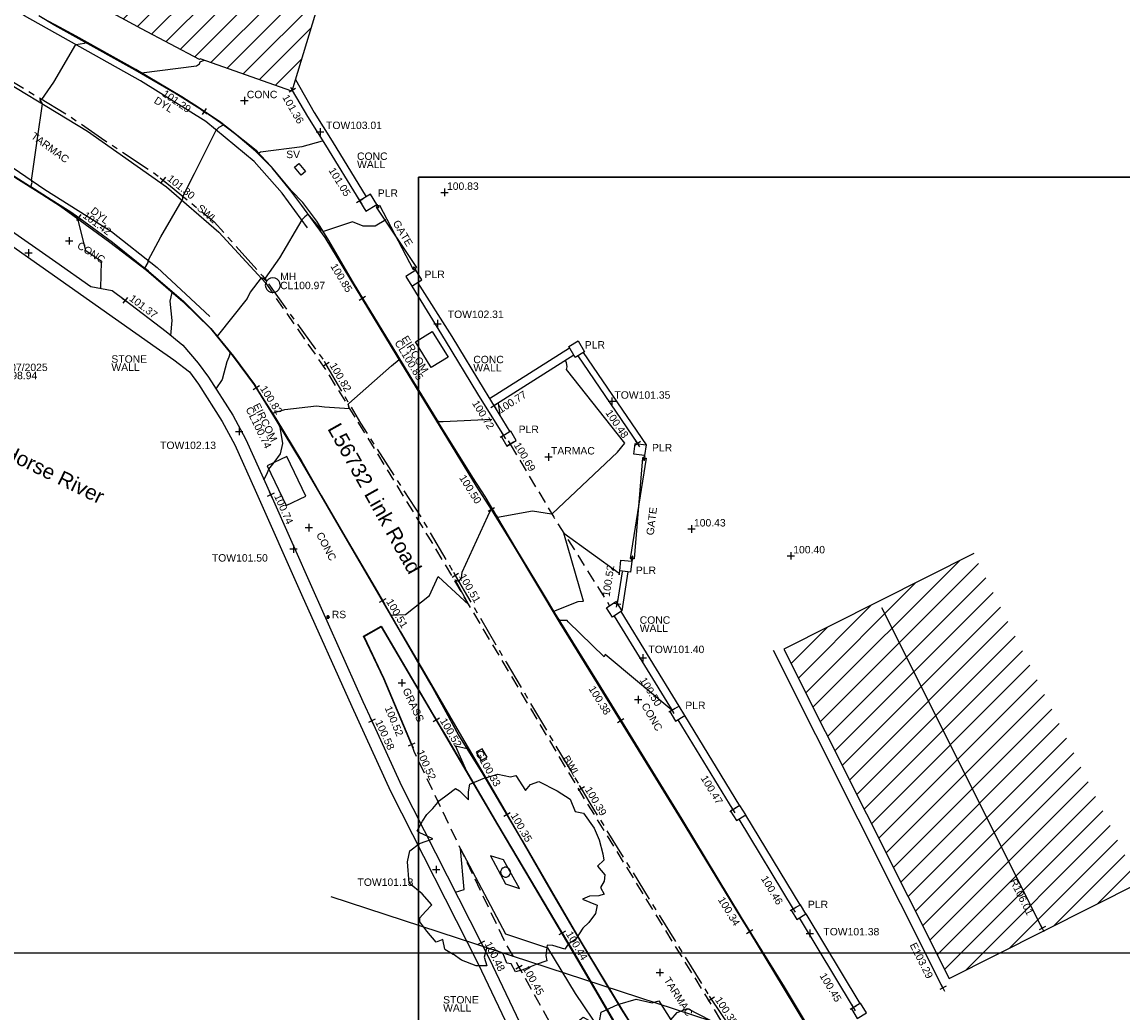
# Model space of a CAD drawing. Extents: x 635157 to 635442, y 694407 to 694910.
# Tile 10 of 104: x 635222 to 635267, y 694484 to 694524. Entities that reach past the tile are written whole.
import ezdxf

# ---------------------------------------------------------------- set-up
doc = ezdxf.new("R2010")
doc.units = 0
doc.header["$MEASUREMENT"] = 0
doc.linetypes.add('CENTER', pattern=[2, 1.25, -0.25, 0.25, -0.25])
doc.linetypes.add('DASHED', pattern=[0.75, 0.5, -0.25])
doc.layers.get('0').update_dxf_attribs({"color": 12, "linetype": 'CONTINUOUS'})
for name, color, linetype in [('APEX TITLE BLOCK', 86, 'CONTINUOUS'), ('BUILDING', 5, 'CONTINUOUS'), ('CHANGE_OF_SURFACE', 7, 'DASHED'), ('CHANGE_OF_SURFACE_LVL', 7, 'CONTINUOUS'), ('CONTOURS_INDEX', 4, 'CONTINUOUS'), ('CONTOURS_MINOR', 132, 'CONTINUOUS'), ('EAVE', 3, 'CONTINUOUS'), ('EAVE_LVL', 3, 'CONTINUOUS'), ('EIRCOM_COVER', 3, 'CONTINUOUS'), ('EIRCOM_COVER_RMK', 3, 'CONTINUOUS'), ('GATE', 7, 'CONTINUOUS'), ('GATE_TXT', 7, 'CONTINUOUS'), ('GULLY', 151, 'CONTINUOUS'), ('GULLY_LVL', 151, 'CONTINUOUS'), ('HATCHING', 4, 'CONTINUOUS'), ('KERB_BOTTOM', 172, 'CONTINUOUS'), ('KERB_BOTTOM_LVL', 172, 'CONTINUOUS'), ('KERB_TOP', 2, 'CONTINUOUS'), ('LAYOUTS', 9, 'CONTINUOUS'), ('MANHOLES', 12, 'CONTINUOUS'), ('MANHOLES_LVL', 12, 'CONTINUOUS'), ('MANHOLES_TXT', 12, 'CONTINUOUS'), ('MARKINGS_DASHED_WHITE', 9, 'DASHED'), ('MARKINGS_DASHED_WHITE_TXT', 9, 'CONTINUOUS'), ('MARKINGS_DOUBLE_YELLOW', 9, 'CONTINUOUS'), ('MARKINGS_DOUBLE_YELLOW_TXT', 9, 'CONTINUOUS'), ('MARKINGS_WHITE_LINE', 9, 'CONTINUOUS'), ('MARKINGS_WHITE_LINE_TXT', 9, 'CONTINUOUS'), ('OVERHEAD_ELECTRIC', 1, 'OH_ELEC'), ('PILLAR', 12, 'CONTINUOUS'), ('PILLAR_RMK', 12, 'CONTINUOUS'), ('RIDGE', 6, 'CONTINUOUS'), ('RIDGE_LVL', 6, 'CONTINUOUS'), ('ROAD_CROWNLINE', 212, 'CENTER'), ('ROAD_CROWNLINE_LVL', 212, 'CONTINUOUS'), ('ROADSIGN', 132, 'CONTINUOUS'), ('ROADSIGN_TXT', 132, 'CONTINUOUS'), ('SLUICEVALVE', 5, 'CONTINUOUS'), ('SLUICEVALVE_TXT', 5, 'CONTINUOUS'), ('SPOT_HEIGHTS', 92, 'CONTINUOUS'), ('SPOT_HEIGHTS_LVL', 92, 'CONTINUOUS'), ('TEXT', 7, 'CONTINUOUS'), ('TEXT_RMK', 7, 'CONTINUOUS'), ('TEXT_TXT', 7, 'CONTINUOUS'), ('TOP_OF_WALL_LEVEL', 212, 'CONTINUOUS'), ('TOP_OF_WALL_LEVEL_TXT', 212, 'CONTINUOUS'), ('TREE', 92, 'CONTINUOUS'), ('WALL', 12, 'CONTINUOUS'), ('WALL_LVL', 12, 'CONTINUOUS'), ('WALL_RMK', 12, 'CONTINUOUS'), ('WATER_LEVEL_RMK', 151, 'CONTINUOUS'), ('WATER_LEVEL_TXT', 151, 'CONTINUOUS')]:
    doc.layers.add(name, color=color, linetype=linetype)
doc.styles.add('Arial', font='arial.ttf')
doc.linetypes.add('OH_ELEC', pattern='A,4,-0.4,["OE",Arial,S=0.36,R=0,X=0,Y=-0.18],-1.2', length=5.6)

# ---------------------------------------------------------------- blocks, each defined once
blk = doc.blocks.new('TitleBlock')
at = {"layer": 'APEX TITLE BLOCK', "color": 114, "true_color": 0x0fa54c}
blk.add_lwpolyline([(801, 473), (801, -81), (0, -81), (0, 473)], close=True, dxfattribs=at)
blk = doc.blocks.new('CIRCL')
at = {"color": 0, "linetype": 'ByBlock', "flags": 128}
for points in [[(0.5, 0), (0.475, 0.154), (0.404, 0.293), (0.293, 0.404), (0.154, 0.475), (0, 0.5), (-0.154, 0.475), (-0.293, 0.404), (-0.404, 0.293), (-0.475, 0.154), (-0.5, 0), (-0.475, -0.154), (-0.404, -0.293), (-0.293, -0.404), (-0.154, -0.475), (0, -0.5), (0.154, -0.475), (0.293, -0.404), (0.404, -0.293), (0.475, -0.154)], [(0.5, 0), (0.475, -0.154)]]:
    blk.add_lwpolyline(points, dxfattribs=at)
blk = doc.blocks.new('SPOT')
at = {"color": 0, "linetype": 'ByBlock', "flags": 128}
for points in [[(-0.5, 0), (0.5, 0)], [(0, 0.5), (0, -0.5)]]:
    blk.add_lwpolyline(points, dxfattribs=at)
blk = doc.blocks.new('MH_CIR2')
at = {"color": 0, "linetype": 'ByBlock', "flags": 128}
for points in [[(0.5, 0), (0.475, 0.154), (0.404, 0.293), (0.293, 0.404), (0.154, 0.475), (0, 0.5), (-0.154, 0.475), (-0.293, 0.404), (-0.404, 0.293), (-0.475, 0.154), (-0.5, 0), (-0.475, -0.154), (-0.404, -0.293), (-0.293, -0.404), (-0.154, -0.475), (0, -0.5), (0.154, -0.475), (0.293, -0.404), (0.404, -0.293), (0.475, -0.154)], [(-0.499, -0.033), (0.033, 0.499)], [(-0.496, 0.06), (-0.06, 0.496)], [(-0.488, -0.111), (0.111, 0.488)], [(-0.467, -0.18), (0.18, 0.467)], [(-0.467, 0.179), (-0.179, 0.467)], [(-0.438, -0.241), (0.241, 0.438)], [(-0.403, -0.296), (0.296, 0.403)], [(-0.362, -0.345), (0.345, 0.362)], [(-0.315, -0.388), (0.388, 0.315)], [(-0.263, -0.425), (0.425, 0.263)], [(-0.204, -0.456), (0.456, 0.204)], [(-0.138, -0.48), (0.48, 0.138)], [(-0.064, -0.496), (0.496, 0.064)], [(0.5, 0), (0.475, -0.154)], [(0.022, -0.5), (0.5, -0.022)], [(0.128, -0.483), (0.483, -0.128)], [(0.305, -0.396), (0.396, -0.305)]]:
    blk.add_lwpolyline(points, dxfattribs=at)
blk = doc.blocks.new('TREE_1')
at = {"color": 0, "linetype": 'ByBlock', "flags": 128}
for points in [[(-0.189325, 0.457704), (-0.140987, 0.443605), (-0.135952, 0.477845), (-0.064451, 0.491944), (-0.006042, 0.5), (0.011078, 0.490937), (0.025176, 0.449648), (0.038268, 0.405337), (0.110775, 0.42145), (0.190332, 0.451662), (0.289023, 0.406344), (0.331319, 0.368077), (0.339376, 0.308661), (0.327291, 0.238167), (0.388721, 0.28147), (0.400806, 0.286506), (0.43001, 0.240181), (0.449144, 0.20292), (0.461229, 0.162638), (0.479355, 0.113293), (0.484391, 0.064955), (0.492447, 0.013595), (0.471299, 0.001511), (0.409869, -0.015609), (0.445116, -0.03575), (0.475327, -0.059919), (0.468278, -0.133434), (0.451158, -0.208963), (0.406848, -0.258308), (0.399799, -0.285498), (0.310171, -0.289527), (0.323263, -0.326788), (0.317221, -0.371098), (0.230614, -0.428499), (0.160121, -0.46576), (0.094663, -0.457704), (0.066465, -0.48993), (-0.026183, -0.5), (-0.089627, -0.492951), (-0.161128, -0.473817), (-0.190332, -0.462739), (-0.20141, -0.419436), (-0.257805, -0.431521), (-0.283988, -0.412387), (-0.302115, -0.380161), (-0.34139, -0.379154), (-0.33434, -0.351964), (-0.313192, -0.310675), (-0.309164, -0.272407), (-0.372608, -0.321752), (-0.404834, -0.293555), (-0.426989, -0.242195), (-0.438066, -0.201913), (-0.469285, -0.14149), (-0.472306, -0.09718), (-0.485398, -0.06999), (-0.440081, -0.026687), (-0.424975, -0.002518), (-0.466264, 0.028701), (-0.492447, 0.037764), (-0.482377, 0.093152), (-0.472306, 0.16566), (-0.463243, 0.201913), (-0.416918, 0.201913), (-0.403827, 0.22004), (-0.353474, 0.211984), (-0.319235, 0.235146), (-0.289023, 0.273414), (-0.320242, 0.304632), (-0.365559, 0.314703), (-0.339376, 0.361027), (-0.277946, 0.41138), (-0.230614, 0.433535)], [(-0.189325, 0.457704), (-0.230614, 0.433535)]]:
    blk.add_lwpolyline(points, dxfattribs=at)
blk = doc.blocks.new('GATE')
at = {"color": 0, "linetype": 'ByBlock', "flags": 128}
for points in [[(-0.450902, 0), (-0.451904, 0.007014), (-0.455912, 0.014028), (-0.460922, 0.019038), (-0.467936, 0.023046), (-0.475952, 0.024048), (-0.482966, 0.023046), (-0.48998, 0.019038), (-0.49499, 0.014028), (-0.498998, 0.007014), (-0.5, 0), (-0.498998, -0.007014), (-0.49499, -0.014028), (-0.48998, -0.019038), (-0.482966, -0.023046), (-0.475952, -0.024048), (-0.467936, -0.023046), (-0.460922, -0.019038), (-0.455912, -0.014028), (-0.451904, -0.007014)], [(-0.475952, 0.024048), (-0.475952, 0.078156), (0.475952, -0.078156), (0.475952, -0.024048)], [(-0.475952, -0.024048), (-0.475952, -0.078156), (0.475952, 0.078156), (0.475952, 0.024048)], [(-0.450902, 0), (-0.451904, -0.007014)], [(0.5, 0), (0.498998, 0.007014), (0.49499, 0.014028), (0.48998, 0.019038), (0.482966, 0.023046), (0.475952, 0.024048), (0.467936, 0.023046), (0.460922, 0.019038), (0.455912, 0.014028), (0.451904, 0.007014), (0.450902, 0), (0.451904, -0.007014), (0.455912, -0.014028), (0.460922, -0.019038), (0.467936, -0.023046), (0.475952, -0.024048), (0.482966, -0.023046), (0.48998, -0.019038), (0.49499, -0.014028), (0.498998, -0.007014)], [(0.5, 0), (0.498998, -0.007014)]]:
    blk.add_lwpolyline(points, dxfattribs=at)

msp = doc.modelspace()

# ---------------------------------------------------------------- hatches: boundary and pattern name
at = {"layer": 'HATCHING'}
h = msp.add_hatch(dxfattribs=at)
h.set_pattern_fill('ANSI31', color=256, scale=5)
h.paths.add_polyline_path([(635242.205, 694551.38), (635236.722, 694553.703), (635236.131, 694552.45), (635234.712, 694549.37), (635234.681, 694549.311), (635234.577, 694549.098), (635234.104, 694548.151), (635233.698, 694547.161), (635233.18, 694546.113), (635231.533, 694542.485), (635229.67, 694538.279), (635229.664, 694538.243), (635229.672, 694538.197), (635229.622, 694538.172), (635229.31, 694537.466), (635228.957, 694536.727), (635228.029, 694534.664), (635226.816, 694531.933), (635226.32, 694530.818), (635225.887, 694529.862), (635225.619, 694529.257), (635224.764, 694527.51), (635223.864, 694525.521), (635224.123, 694525.384), (635224.175, 694525.41), (635224.251, 694525.334), (635224.244, 694525.32), (635225.536, 694524.637), (635227.009, 694523.841), (635229.36, 694522.613), (635229.382, 694522.637), (635233.073, 694521.338), (635233.098, 694521.352)])
h.paths.add_polyline_path([(635214.097, 694571.448), (635196.898, 694580.434), (635180.1, 694558.213), (635195.313, 694549.51), (635196.012, 694550.666), (635203.972, 694547.093)])
h.paths.add_polyline_path([(635229.489, 694538.426), (635230.192, 694539.99), (635229.773, 694540.178), (635229.07, 694538.614)], flags=25)
h.paths.add_polyline_path([(635235.486, 694551.622), (635236.209, 694553.177), (635235.792, 694553.371), (635235.069, 694551.816)], flags=25)
h.paths.add_polyline_path([(635223.745, 694525.455), (635224.45, 694527.018), (635224.031, 694527.207), (635223.326, 694525.644)], flags=9)
h.paths.add_polyline_path([(635236.296, 694545.336), (635237.006, 694546.922), (635236.587, 694547.11), (635235.876, 694545.524)], flags=24)
h.paths.add_polyline_path([(635232.449, 694538.051), (635233.167, 694539.633), (635232.748, 694539.823), (635232.03, 694538.241)], flags=24)
h.paths.add_polyline_path([(635227.523, 694525.493), (635228.238, 694527.077), (635227.82, 694527.266), (635227.104, 694525.682)], flags=24)
h.paths.add_polyline_path([(635238.363, 694553.021), (635238.927, 694554.34), (635238.505, 694554.521), (635237.94, 694553.201)], flags=9)
h.paths.add_polyline_path([(635226.788, 694530.074), (635227.322, 694531.381), (635226.891, 694531.558), (635226.357, 694530.25)], flags=24)
h.paths.add_polyline_path([(635229.445, 694536.097), (635230.089, 694537.354), (635229.675, 694537.566), (635229.031, 694536.309)], flags=24)
h.paths.add_polyline_path([(635229.633, 694537.846), (635230.365, 694537.846), (635230.365, 694538.296), (635229.633, 694538.296)], flags=24)
h.paths.add_polyline_path([(635234.597, 694547.372), (635235.113, 694548.687), (635234.68, 694548.857), (635234.164, 694547.542)], flags=24)
h.paths.add_polyline_path([(635224.124, 694525.377), (635224.856, 694525.377), (635224.856, 694525.827), (635224.124, 694525.827)], flags=25)
h.paths.add_polyline_path([(635214.082, 694568.911), (635214.748, 694570.491), (635214.325, 694570.669), (635213.658, 694569.089)], flags=9)
h.paths.add_polyline_path([(635208.569, 694555.86), (635209.225, 694557.444), (635208.8, 694557.62), (635208.144, 694556.036)], flags=25)
h.paths.add_polyline_path([(635203.129, 694551.091), (635204.7, 694550.348), (635204.896, 694550.764), (635203.325, 694551.506)], flags=24)
h.paths.add_polyline_path([(635210.155, 694569.937), (635210.827, 694571.54), (635210.403, 694571.718), (635209.732, 694570.115)], flags=24)
h.paths.add_polyline_path([(635205.034, 694557.447), (635205.705, 694559.05), (635205.281, 694559.228), (635204.61, 694557.625)], flags=24)
h = msp.add_hatch(dxfattribs=at)
h.set_pattern_fill('ANSI31', color=256, scale=5)
h.paths.add_polyline_path([(635310.494, 694477.369), (635292.091, 694481.411), (635290.489, 694474.118), (635308.892, 694470.076)])
h.paths.add_polyline_path([(635267.808, 694483.4), (635263.83, 694481.439), (635264.406, 694480.228), (635265.163, 694478.689), (635265.256, 694478.496), (635271.786, 694475.964)])
h.paths.add_polyline_path([(635271.786, 694475.964), (635268.521, 694477.23), (635271.227, 694471.66), (635271.289, 694471.533), (635273.572, 694472.626)])
h.paths.add_polyline_path([(635265.256, 694478.496), (635266.191, 694476.56), (635266.056, 694476.494), (635266.658, 694475.285), (635266.774, 694475.339), (635267.426, 694474.018), (635269.144, 694470.506), (635271.289, 694471.533), (635271.161, 694471.795), (635268.521, 694477.23)])
h.paths.add_polyline_path([(635260.649, 694502.651), (635252.972, 694498.794), (635259.656, 694485.488), (635267.333, 694489.345)])
h.paths.add_polyline_path([(635307.168, 694474.248), (635308.866, 694473.876), (635308.964, 694474.325), (635307.267, 694474.697)], flags=24)
h.paths.add_polyline_path([(635291.636, 694477.525), (635293.334, 694477.154), (635293.432, 694477.603), (635291.734, 694477.974)], flags=24)
h.paths.add_polyline_path([(635264.134, 694481.602), (635265.312, 694482.144), (635265.117, 694482.566), (635263.94, 694482.025)], flags=25)
h.paths.add_polyline_path([(635264.041, 694481.505), (635264.661, 694480.236), (635265.08, 694480.44), (635264.46, 694481.709)], flags=24)
h.paths.add_polyline_path([(635271.65, 694471.928), (635272.908, 694472.571), (635272.696, 694472.985), (635271.438, 694472.343)], flags=24)
h.paths.add_polyline_path([(635269.822, 694473.61), (635270.582, 694472.047), (635270.995, 694472.247), (635270.236, 694473.81)], flags=24)
h.paths.add_polyline_path([(635269.65, 694470.969), (635270.89, 694471.646), (635270.667, 694472.055), (635269.427, 694471.378)], flags=24)
h.paths.add_polyline_path([(635268.473, 694472.478), (635269.026, 694471.179), (635269.455, 694471.361), (635268.901, 694472.661)], flags=24)
h.paths.add_polyline_path([(635261.994, 694489.457), (635262.773, 694487.904), (635263.184, 694488.109), (635262.405, 694489.663)], flags=24)

# ---------------------------------------------------------------- linework, layer by layer
at = {"layer": 'BUILDING', "flags": 128}
for points in [[(635236.015, 694530.97), (635233.092, 694521.331), (635229.382, 694522.637), (635229.36, 694522.613), (635227.009, 694523.841), (635225.536, 694524.637)], [(635260.649, 694502.651), (635252.972, 694498.794), (635259.656, 694485.488), (635267.333, 694489.345)]]:
    msp.add_lwpolyline(points, dxfattribs=at)
at = {"layer": 'CHANGE_OF_SURFACE', "flags": 128}
for points in [[(635241.912, 694507.069), (635243.676, 694504.119), (635245.93, 694500.545)], [(635237.926, 694494.934), (635238.014, 694494.665), (635238.855, 694492.908), (635241.72, 694486.917), (635242.272, 694485.933), (635244.816, 694481.393), (635247.168, 694477.214), (635248.381, 694475.06), (635250.017, 694471.996), (635252.276, 694468.629), (635252.673, 694468.037), (635255.599, 694464.802), (635259.218, 694461.768), (635259.382, 694461.649), (635259.923, 694461.258), (635260.909, 694463.253)]]:
    msp.add_lwpolyline(points, dxfattribs=at)
at = {"layer": 'CONTOURS_INDEX', "flags": 128}
msp.add_lwpolyline([(635236.884, 694516.135), (635236.454, 694515.872), (635235.964, 694515.871), (635235.544, 694516.056), (635234.362, 694515.657), (635234.286, 694515.716), (635233.749, 694516.361), (635233.61, 694516.25), (635233.491, 694516.126), (635232.584, 694514.601), (635232.013, 694513.769), (635232.059, 694513.652), (635231.954, 694513.749), (635231.841, 694513.783), (635231.404, 694513.203), (635231.279, 694512.955), (635230.069, 694511.434), (635230.594, 694510.762), (635230.546, 694510.578), (635230.455, 694510.393), (635230.269, 694509.685), (635230.018, 694509.303)], dxfattribs=at)
at = {"layer": 'CONTOURS_MINOR', "flags": 128}
for points in [[(635225.361, 694513.367), (635225.395, 694514.449), (635224.761, 694514.877), (635224.433, 694516.181), (635223.887, 694516.604), (635223.021, 694517.156), (635222.533, 694517.47), (635222.593, 694517.635), (635222.568, 694517.726), (635222.807, 694519.414), (635223.013, 694520.814), (635222.903, 694520.993), (635222.986, 694520.996), (635223.464, 694521.695), (635224.351, 694523.209), (635224.712, 694523.273), (635224.756, 694523.292), (635226.778, 694522.206), (635226.843, 694522.169), (635227.013, 694522.068), (635229.236, 694522.351), (635229.36, 694522.433), (635229.38, 694522.508), (635229.543, 694522.58)], [(635228.199, 694511.461), (635228.252, 694512.06), (635228.171, 694512.841), (635228.255, 694513.196), (635227.287, 694514.059), (635227.148, 694514.174), (635227.283, 694514.403), (635227.275, 694514.488), (635227.787, 694515.448), (635228.659, 694516.919), (635228.681, 694516.982), (635228.688, 694517.077), (635229.156, 694517.998), (635230.031, 694519.755), (635230.156, 694519.869), (635230.322, 694519.964), (635230.751, 694519.643), (635231.553, 694519.007), (635231.641, 694518.935), (635231.744, 694518.827), (635231.814, 694518.883), (635233.499, 694519.087), (635234.33, 694519.323)], [(635231.959, 694505.635), (635232.075, 694505.86), (635232.153, 694506.054), (635232.371, 694506.328), (635232.629, 694506.68), (635232.718, 694507.102), (635232.613, 694507.76), (635232.3, 694508.326), (635232.804, 694508.467), (635234.082, 694508.617), (635234.409, 694508.581), (635235.419, 694508.51), (635235.363, 694508.683), (635235.392, 694508.714), (635237.122, 694510.23), (635237.426, 694510.489), (635238.073, 694509.474), (635238.952, 694508.052), (635238.997, 694507.981), (635239.2, 694507.986), (635241.165, 694508.075)], [(635247.151, 694481.936), (635244.415, 694486.624), (635241.235, 694492.004), (635240.155, 694493.842), (635239.7, 694494.879), (635240.168, 694494.772), (635239.837, 694495.316), (635239.69, 694495.578), (635238.722, 694497.344), (635237.483, 694499.494), (635237.098, 694500.157), (635237.683, 694500.187), (635238.647, 694500.96), (635239.007, 694501.719), (635240.241, 694500.574), (635239.687, 694501.584), (635239.834, 694501.528), (635239.947, 694501.651), (635239.966, 694501.897), (635241.011, 694504.162), (635241.125, 694504.418), (635241.141, 694504.445), (635241.147, 694504.439), (635241.399, 694504.119), (635242.818, 694504.378), (635243.588, 694504.252), (635243.606, 694504.262), (635246.25, 694506.745), (635246.544, 694507.112), (635244.192, 694510.081), (635244.214, 694510.199), (635244.189, 694510.367), (635244.136, 694510.456)], [(635241.422, 694508.737), (635241.425, 694508.732), (635241.492, 694508.27), (635241.48, 694508.263)], [(635248.37, 694496.263), (635248.366, 694496.266), (635248.453, 694496.319), (635245.751, 694498.573), (635245.708, 694498.482), (635244.255, 694499.893), (635244.215, 694499.943), (635243.916, 694499.943), (635243.823, 694500.079), (635243.679, 694500.329), (635244.656, 694500.714), (635244.875, 694500.734), (635244.084, 694503.472), (635246.315, 694501.854), (635246.322, 694501.79), (635246.35, 694501.948)], [(635239.701, 694488.975), (635240.059, 694489.087), (635239.901, 694490.72), (635241.721, 694487.295), (635243.428, 694486.729), (635244.546, 694484.876), (635246.615, 694481.811)]]:
    msp.add_lwpolyline(points, dxfattribs=at)
msp.add_lwpolyline([(635241.641, 694490.275), (635241.124, 694490.436), (635241.724, 694489.306), (635242.287, 694489.119), (635241.641, 694490.275)], close=True, dxfattribs=at)
at = {"layer": 'EAVE', "flags": 128}
msp.add_lwpolyline([(635259.408, 694485.106), (635252.558, 694498.734)], dxfattribs=at)
at = {"layer": 'EIRCOM_COVER', "flags": 128}
for points in [[(635238.08, 694511.201), (635238.765, 694511.626), (635239.409, 694510.587), (635238.724, 694510.162)], [(635232.882, 694506.575), (635232.087, 694506.191), (635232.863, 694504.586), (635233.658, 694504.97)]]:
    msp.add_lwpolyline(points, close=True, dxfattribs=at)
at = {"layer": 'GULLY', "flags": 128}
msp.add_lwpolyline([(635240.784, 694494.763), (635240.543, 694494.627), (635240.736, 694494.286), (635240.977, 694494.422)], close=True, dxfattribs=at)
at = {"layer": 'KERB_BOTTOM', "flags": 128}
for points in [[(635254.889, 694481.937), (635252.965, 694485.126), (635251.598, 694487.367), (635251.229, 694487.971), (635248.838, 694491.898), (635246.375, 694495.895), (635245.448, 694497.4), (635243.936, 694499.843), (635242.09, 694502.928), (635241.154, 694504.424), (635240.558, 694505.377), (635238.911, 694508.07), (635237.34, 694510.629), (635235.932, 694512.952), (635234.433, 694515.424), (635233.492, 694516.713), (635233.046, 694517.296), (635232.288, 694518.237), (635231.617, 694518.909), (635230.825, 694519.583), (635230.2, 694520.056), (635229.541, 694520.504), (635229.371, 694520.62), (635228.357, 694521.252), (635226.761, 694522.176), (635224.354, 694523.515), (635223.504, 694523.98), (635222.859, 694524.365)], [(635220.624, 694518.681), (635223.031, 694517.154), (635224.151, 694516.453), (635224.472, 694516.219), (635225.837, 694515.225), (635227.298, 694514.054), (635228.707, 694512.84), (635229.816, 694511.747), (635230.729, 694510.62), (635231.572, 694509.475), (635231.652, 694509.348), (635232.436, 694508.112), (635233.49, 694506.365), (635234.279, 694505), (635235.246, 694503.33), (635236.45, 694501.265), (635236.752, 694500.748), (635237.485, 694499.495), (635238.734, 694497.351), (635239.948, 694495.263), (635240.852, 694493.728), (635241.785, 694492.107), (635242.391, 694491.055), (635243.58, 694489.008), (635244.776, 694486.956), (635246.411, 694484.258), (635246.888, 694483.508)], [(635237.926, 694494.934), (635236.81, 694497.584), (635235.989, 694499.311), (635236.7, 694499.718), (635238.927, 694495.93), (635239.308, 694495.282), (635241.416, 694491.699), (635244.015, 694487.322), (635244.426, 694486.63), (635247.164, 694481.944)]]:
    msp.add_lwpolyline(points, dxfattribs=at)
at = {"layer": 'KERB_TOP', "flags": 128}
for points in [[(635254.92, 694481.958), (635252.996, 694485.145), (635251.257, 694487.949), (635248.869, 694491.917), (635245.479, 694497.42), (635243.967, 694499.862), (635243.8, 694500.127), (635243.264, 694501.022), (635242.144, 694502.867), (635240.901, 694504.956), (635240.406, 694505.727), (635238.953, 694508.051), (635237.371, 694510.648), (635235.815, 694513.204), (635235.534, 694513.657), (635234.582, 694515.299), (635234.104, 694516.075), (635233.536, 694516.831), (635233.075, 694517.306), (635232.252, 694518.286), (635231.642, 694518.936), (635230.523, 694519.826), (635230.217, 694520.066), (635229.359, 694520.639), (635228.644, 694521.095), (635226.779, 694522.208), (635224.372, 694523.547), (635223.522, 694524.012), (635223.014, 694524.274)], [(635220.573, 694518.679), (635222.98, 694517.166), (635223.739, 694516.689), (635225.734, 694515.227), (635227.208, 694514.095), (635228.681, 694512.83), (635229.805, 694511.737), (635230.717, 694510.611), (635231.559, 694509.467), (635232.409, 694508.095), (635233.467, 694506.355), (635234.266, 694504.993), (635235.233, 694503.323), (635236.437, 694501.258), (635237.472, 694499.488), (635238.721, 694497.344), (635239.83, 694495.319), (635240.803, 694493.743), (635242.367, 694491.082), (635243.567, 694489.001), (635244.763, 694486.948), (635246.398, 694484.25), (635249.97, 694478.633)], [(635237.942, 694494.941), (635236.826, 694497.591), (635236.012, 694499.304), (635236.693, 694499.694), (635239.293, 694495.273), (635241.401, 694491.69), (635244.411, 694486.621), (635247.149, 694481.935), (635248.768, 694479.479), (635250.584, 694476.714), (635252.191, 694474.426), (635253.192, 694473.276), (635255.271, 694471.079), (635257.227, 694469.09), (635258.563, 694467.958), (635260.909, 694465.849), (635261.059, 694465.62), (635261.249, 694465.172), (635261.207, 694464.239), (635260.892, 694463.259)]]:
    msp.add_lwpolyline(points, dxfattribs=at)
at = {"layer": 'LAYOUTS', "linetype": 'ByBlock'}
for points in [[(635158.113, 694486.527), (635318.313, 694486.527), (635318.313, 694581.127), (635158.113, 694581.127)], [(635238.208, 694423.253), (635398.408, 694423.253), (635398.408, 694517.853), (635238.208, 694517.853)], [(635238.208, 694423.253), (635398.408, 694423.253), (635398.408, 694517.853), (635238.208, 694517.853)]]:
    msp.add_lwpolyline(points, close=True, dxfattribs=at)
at = {"layer": 'MARKINGS_DASHED_WHITE', "flags": 128}
msp.add_lwpolyline([(635232.031, 694513.576), (635234.463, 694510.066), (635238.59, 694503.35), (635244.668, 694493.135), (635251.193, 694482.552), (635253.372, 694479.273), (635258.354, 694473.214), (635262.055, 694469.815), (635268.244, 694465.809), (635272.364, 694463.799), (635277.026, 694462.138), (635286.274, 694459.716), (635300.828, 694456.353), (635316.198, 694453.052), (635324.813, 694451.518), (635330.452, 694451.092), (635336.605, 694451.368), (635339.099, 694451.665), (635342.443, 694452.505), (635345.014, 694453.768), (635348.122, 694455.814), (635352.448, 694459.552), (635359.463, 694465.834), (635366.533, 694472.013), (635375.129, 694479.501), (635384.668, 694487.746), (635392.972, 694494.506)], dxfattribs=at)
at = {"layer": 'MARKINGS_DOUBLE_YELLOW', "flags": 128}
for points in [[(635233.722, 694515.811), (635232.695, 694517.215), (635231.568, 694518.494), (635229.607, 694520.103), (635226.974, 694521.742), (635222.278, 694524.367), (635221.86, 694524.666), (635221.497, 694525.068), (635221.247, 694525.46), (635221.139, 694526.629), (635221.235, 694527.108), (635221.517, 694527.811), (635222.762, 694530.431), (635224.906, 694535), (635226.928, 694539.348), (635228.774, 694543.313), (635231.093, 694548.348), (635232.72, 694551.906)], [(635211.678, 694508.345), (635213.453, 694512.051), (635215.519, 694516.331), (635216.308, 694517.965), (635216.908, 694518.794), (635217.507, 694519.328), (635218.229, 694519.625), (635218.68, 694519.737), (635219.137, 694519.718), (635219.744, 694519.559), (635220.568, 694519.078), (635223.107, 694517.362), (635225.793, 694515.654), (635227.641, 694514.2), (635229.778, 694512.233)]]:
    msp.add_lwpolyline(points, dxfattribs=at)
at = {"layer": 'MARKINGS_WHITE_LINE', "flags": 128}
msp.add_lwpolyline([(635219.099, 694520.046), (635220.332, 694522.431), (635224.83, 694519.718), (635228.024, 694517.468), (635230.141, 694515.639), (635232.031, 694513.576)], dxfattribs=at)
at = {"layer": 'OVERHEAD_ELECTRIC', "flags": 128}
msp.add_lwpolyline([(635234.661, 694488.797), (635260.282, 694480.425), (635266.022, 694482.882)], dxfattribs=at)
at = {"layer": 'PILLAR', "flags": 128}
for points in [[(635236.521, 694516.748), (635236.266, 694517.165), (635235.828, 694516.897), (635236.083, 694516.48)], [(635238.336, 694513.702), (635238.093, 694514.096), (635237.69, 694513.847), (635237.933, 694513.453)], [(635244.661, 694511.239), (635244.921, 694510.801), (635244.543, 694510.576), (635244.283, 694511.014)], [(635242.158, 694507.213), (635241.937, 694507.588), (635241.558, 694507.365), (635241.779, 694506.99)], [(635247.406, 694507.045), (635247.349, 694506.612), (635246.913, 694506.669), (635246.97, 694507.102)], [(635246.829, 694502.34), (635246.78, 694501.901), (635246.343, 694501.95), (635246.392, 694502.389)], [(635246.181, 694500.713), (635246.432, 694500.338), (635246.054, 694500.085), (635245.803, 694500.46)], [(635248.975, 694496.113), (635248.745, 694496.493), (635248.369, 694496.265), (635248.599, 694495.885)], [(635251.433, 694492.095), (635251.2, 694492.477), (635250.825, 694492.248), (635251.058, 694491.866)], [(635253.87, 694488.095), (635253.645, 694488.468), (635253.269, 694488.241), (635253.494, 694487.868)], [(635256.312, 694484.104), (635256.079, 694484.489), (635255.703, 694484.261), (635255.936, 694483.876)]]:
    msp.add_lwpolyline(points, close=True, dxfattribs=at)
at = {"layer": 'RIDGE', "flags": 128}
msp.add_lwpolyline([(635263.423, 694487.525), (635256.94, 694500.463)], dxfattribs=at)
at = {"layer": 'ROAD_CROWNLINE', "flags": 128}
msp.add_lwpolyline([(635219.404, 694523.01), (635220.627, 694522.424), (635224.065, 694520.343), (635225.396, 694519.429), (635227.582, 694517.982), (635227.883, 694517.736), (635229.948, 694516.046), (635231.899, 694513.872), (635234.318, 694510.541), (635234.467, 694510.288), (635235.862, 694507.916), (635238.418, 694503.941), (635239.695, 694501.765), (635241.746, 694498.27), (635244.784, 694493.157), (635245.134, 694492.569), (635249.968, 694484.761), (635250.041, 694484.651), (635253.871, 694478.868), (635255.825, 694476.508), (635257.664, 694474.285), (635258.543, 694473.167), (635262.139, 694469.868), (635262.821, 694469.426), (635266.931, 694466.765), (635268.406, 694465.902), (635271.448, 694464.396), (635272.371, 694463.939), (635276.938, 694462.359), (635280.337, 694461.407), (635280.926, 694461.256), (635286.411, 694459.854), (635290.625, 694458.819), (635291.553, 694458.591), (635295.631, 694457.609), (635300.368, 694456.573), (635300.774, 694456.484), (635308.477, 694454.817), (635310.144, 694454.467), (635315.523, 694453.336), (635319.954, 694452.534), (635324.805, 694451.655), (635329.031, 694451.3), (635329.858, 694451.23), (635330.423, 694451.182), (635336.531, 694451.444), (635339.114, 694451.778), (635339.806, 694451.956), (635342.436, 694452.633), (635344.967, 694453.824), (635348.095, 694455.92), (635348.641, 694456.393), (635352.409, 694459.653), (635356.142, 694463.004), (635357.154, 694463.912), (635361.739, 694467.983), (635363.637, 694469.625), (635366.541, 694472.136), (635371.164, 694476.208), (635372.484, 694477.371), (635378.141, 694482.152), (635378.769, 694482.701), (635382.387, 694485.859), (635386.368, 694489.201), (635387.195, 694489.895), (635390.928, 694492.988), (635394.138, 694495.493), (635395.31, 694496.407), (635399.825, 694499.749), (635402.169, 694501.451), (635404.521, 694503.159), (635408.362, 694505.995), (635410.167, 694507.385), (635410.2, 694507.409), (635410.631, 694507.73)], dxfattribs=at)
at = {"layer": 'SLUICEVALVE', "flags": 128}
msp.add_lwpolyline([(635233.2, 694518.254), (635233.376, 694518.4), (635233.638, 694518.084), (635233.462, 694517.938)], close=True, dxfattribs=at)
at = {"layer": 'SPOT_HEIGHTS'}
for p in [(635239.259, 694517.242), (635249.242, 694503.644), (635253.256, 694502.559)]:
    msp.add_point(p, dxfattribs=at)
at = {"layer": 'WALL', "flags": 128}
for points in [[(635233.234, 694521.798), (635233.99, 694520.468), (635234.714, 694519.31), (635236.087, 694517.056)], [(635233.107, 694521.357), (635233.717, 694520.304), (635234.443, 694519.142), (635235.832, 694516.89)], [(635221.484, 694515.879), (635223.551, 694514.441), (635224.958, 694513.443), (635225.825, 694513.279), (635226.348, 694512.881), (635228.007, 694511.619), (635228.678, 694511.066), (635229.301, 694510.338), (635229.715, 694509.779), (635230.698, 694508.235), (635231.23, 694507.26), (635232.058, 694505.414), (635232.232, 694505.023), (635233.933, 694501.203), (635235.96, 694496.672), (635236.317, 694495.895), (635237.524, 694493.266), (635240.739, 694486.928), (635241.058, 694486.299), (635242.553, 694483.163)], [(635221.205, 694515.471), (635223.268, 694514.037), (635227.599, 694510.979), (635228.312, 694510.473), (635228.946, 694509.988), (635229.308, 694509.499), (635230.272, 694507.984), (635230.787, 694507.041), (635231.607, 694505.213), (635233.482, 694501.002), (635235.51, 694496.468), (635237.079, 694493.051), (635240.615, 694486.081), (635242.114, 694482.936)], [(635238.169, 694513.599), (635239.559, 694511.423), (635240.867, 694509.27), (635241.902, 694507.568)], [(635237.933, 694513.453), (635239.289, 694511.254), (635240.595, 694509.105), (635241.641, 694507.414)], [(635241.083, 694508.915), (635244.316, 694510.959)], [(635241.255, 694508.631), (635244.483, 694510.676)], [(635244.643, 694510.636), (635247.056, 694507.091)], [(635244.865, 694510.767), (635247.406, 694507.045)], [(635246.44, 694501.917), (635246.239, 694500.627)], [(635246.675, 694501.913), (635246.432, 694500.338)], [(635246.383, 694500.305), (635248.728, 694496.483)], [(635246.119, 694500.128), (635248.456, 694496.318)], [(635248.691, 694495.941), (635250.915, 694492.303)], [(635248.96, 694496.104), (635251.183, 694492.466)], [(635251.155, 694491.925), (635253.353, 694488.292)], [(635251.421, 694492.088), (635253.625, 694488.456)], [(635253.596, 694487.93), (635255.781, 694484.309)], [(635253.865, 694488.092), (635256.049, 694484.471)]]:
    msp.add_lwpolyline(points, dxfattribs=at)

# ---------------------------------------------------------------- block references
at = {"layer": 'APEX TITLE BLOCK', "color": 7, "linetype": 'ByBlock', "xscale": 0.2, "yscale": 0.2, "zscale": 0.2}
msp.add_blockref('TitleBlock', (635238.208, 694423.253), dxfattribs=at)
at = {"layer": 'CHANGE_OF_SURFACE_LVL'}
for p, xscale, yscale, zscale, rotation in [((635241.912, 694507.069), 0.3, 0.3, 0.3, 300.884094), ((635237.926, 694494.934), 0.3, 0.3, 0.3, 294.303467), ((635242.272, 694485.933), 0.2999999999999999, 0.2999999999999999, 0.2999999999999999, 299.269043)]:
    msp.add_blockref('SPOT', p, dxfattribs=dict(at, xscale=xscale, yscale=yscale, zscale=zscale, rotation=rotation))
at = {"layer": 'EAVE_LVL', "xscale": 0.3, "yscale": 0.3, "zscale": 0.3, "rotation": 296.686005}
msp.add_blockref('SPOT', (635259.408, 694485.106), dxfattribs=at)
at = {"layer": 'GATE'}
for p, xscale, rotation in [((635237.307, 694515.422), 3.083154, 300.653163), ((635247.089, 694504.476), 4.302917, 263.0595769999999)]:
    msp.add_blockref('GATE', p, dxfattribs=dict(at, xscale=xscale, rotation=rotation))
at = {"layer": 'KERB_BOTTOM_LVL', "xscale": 0.3, "yscale": 0.3, "zscale": 0.3}
for p, rotation in [((635229.541, 694520.504), 325.771057), ((635224.472, 694516.219), 323.93222), ((635235.932, 694512.952), 301.226624), ((635231.652, 694509.348), 302.370453), ((635241.154, 694504.424), 302.028503), ((635236.752, 694500.748), 300.316772), ((635238.927, 694495.93), 300.4519960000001), ((635246.375, 694495.895), 301.638855), ((635237.926, 694494.934), 292.837524), ((635241.785, 694492.107), 299.931519), ((635244.015, 694487.322), 300.702087), ((635251.598, 694487.367), 301.391266)]:
    msp.add_blockref('SPOT', p, dxfattribs=dict(at, rotation=rotation))
at = {"layer": 'MANHOLES', "xscale": 0.6, "yscale": 0.6, "zscale": 0.6}
msp.add_blockref('CIRCL', (635232.315, 694513.495), dxfattribs=at)
at = {"layer": 'RIDGE_LVL', "xscale": 0.3, "yscale": 0.3, "zscale": 0.3, "rotation": 296.614624}
msp.add_blockref('SPOT', (635263.423, 694487.525), dxfattribs=at)
at = {"layer": 'ROAD_CROWNLINE_LVL', "xscale": 0.3, "yscale": 0.3, "zscale": 0.3}
for p, rotation in [((635227.883, 694517.736), 320.707947), ((635234.467, 694510.288), 300.463623), ((635239.695, 694501.765), 300.406342), ((635244.784, 694493.157), 300.7222290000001), ((635250.041, 694484.651), 303.516968)]:
    msp.add_blockref('SPOT', p, dxfattribs=dict(at, rotation=rotation))
at = {"layer": 'ROADSIGN', "xscale": 0.1, "yscale": 0.1, "zscale": 0.1}
msp.add_blockref('MH_CIR2', (635234.549, 694500.088), dxfattribs=at)
at = {"layer": 'SPOT_HEIGHTS_LVL', "xscale": 0.3, "yscale": 0.3, "zscale": 0.3}
for p in [(635239.259, 694517.242), (635249.242, 694503.644), (635253.256, 694502.559)]:
    msp.add_blockref('SPOT', p, dxfattribs=at)
at = {"layer": 'TEXT', "xscale": 0.3, "yscale": 0.3, "zscale": 0.3}
for p in [(635231.168, 694520.945), (635224.084, 694515.287), (635243.464, 694506.553), (635233.773, 694503.698), (635237.538, 694497.429), (635247.091, 694496.75), (635247.965, 694485.728)]:
    msp.add_blockref('SPOT', p, dxfattribs=at)
at = {"layer": 'TOP_OF_WALL_LEVEL', "xscale": 0.3, "yscale": 0.3, "zscale": 0.3}
for p in [(635234.227, 694519.684), (635222.443, 694514.798), (635238.974, 694511.936), (635246.028, 694508.806), (635230.955, 694507.578), (635233.151, 694502.836), (635247.279, 694498.439), (635238.918, 694489.886), (635254.028, 694487.31)]:
    msp.add_blockref('SPOT', p, dxfattribs=at)
at = {"layer": 'TREE', "rotation": 119.357512}
for name, p, xscale, yscale, zscale in [('TREE_1', (635241.725, 694489.781), 7.999999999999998, 7.999999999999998, 7.999999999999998), ('CIRCL', (635241.725, 694489.781), 0.3999999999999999, 0.3999999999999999, 0.3999999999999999), ('TREE_1', (635247.398, 694479.696), 10, 10, 10)]:
    msp.add_blockref(name, p, dxfattribs=dict(at, xscale=xscale, yscale=yscale, zscale=zscale))
at = {"layer": 'WALL_LVL'}
for p, xscale, yscale, zscale, rotation in [((635233.107, 694521.357), 0.3, 0.3, 0.3, 300.083588), ((635235.832, 694516.89), 0.3, 0.3, 0.3, 301.670868), ((635226.348, 694512.881), 0.3, 0.3, 0.3, 322.737213), ((635241.255, 694508.631), 0.3, 0.3, 0.3, 32.352291), ((635241.641, 694507.414), 0.3, 0.3, 0.3, 301.737152), ((635247.056, 694507.091), 0.3, 0.3, 0.3, 304.240479), ((635232.232, 694505.023), 0.3, 0.3, 0.3, 294.0016170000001), ((635246.239, 694500.627), 0.2999999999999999, 0.2999999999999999, 0.2999999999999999, 81.13916), ((635248.456, 694496.318), 0.3, 0.3, 0.3, 301.529724), ((635236.317, 694495.895), 0.3, 0.3, 0.3, 294.664093), ((635250.915, 694492.303), 0.3, 0.3, 0.3, 301.4461979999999), ((635253.353, 694488.292), 0.3, 0.3, 0.3, 301.172852), ((635240.739, 694486.928), 0.3, 0.3, 0.3, 296.896332), ((635255.781, 694484.309), 0.3, 0.3, 0.3, 301.101044)]:
    msp.add_blockref('SPOT', p, dxfattribs=dict(at, xscale=xscale, yscale=yscale, zscale=zscale, rotation=rotation))

# ---------------------------------------------------------------- texts
at = {"layer": 'CHANGE_OF_SURFACE_LVL', "style": 'Arial'}
for s, rotation, p in [('100.69', 300.8841, (635242.049, 694507.034)), ('100.52', 294.3035, (635238.129, 694494.638)), ('100.45', 299.269, (635242.408, 694485.895))]:
    msp.add_text(s, height=0.3, rotation=rotation, dxfattribs=at).set_placement(p)
at = {"layer": 'EAVE_LVL', "style": 'Arial'}
msp.add_text('E103.29', height=0.3, rotation=296.686, dxfattribs=at).set_placement((635258.054, 694486.843))
at = {"layer": 'EIRCOM_COVER_RMK', "style": 'Arial'}
for s, rotation, p in [('EIRCOM', 301.1093, (635237.51, 694511.34)), ('CL100.85', 301.1093, (635237.228, 694511.17)), ('EIRCOM', 296.0713, (635231.509, 694508.635)), ('CL100.74', 296.0713, (635231.212, 694508.49))]:
    msp.add_text(s, height=0.3, rotation=rotation, dxfattribs=at).set_placement(p)
at = {"layer": 'GATE_TXT', "style": 'Arial'}
for rotation, p in [(300.6532, (635237.156, 694516.007)), (83.0596, (635247.711, 694503.374))]:
    msp.add_text('GATE', height=0.3, rotation=rotation, dxfattribs=at).set_placement(p)
at = {"layer": 'GULLY_LVL', "style": 'Arial'}
msp.add_text('G100.33', height=0.3, rotation=299.5091, dxfattribs=at).set_placement((635240.497, 694494.601))
at = {"layer": 'KERB_BOTTOM_LVL', "style": 'Arial'}
for s, rotation, p in [('101.29', 325.7711, (635227.819, 694521.156)), ('101.42', 323.9322, (635224.612, 694516.241)), ('100.85', 301.2266, (635234.636, 694514.259)), ('100.82', 302.3705, (635231.79, 694509.317)), ('100.50', 302.0285, (635239.841, 694505.713)), ('100.51', 300.3168, (635236.889, 694500.712)), ('100.38', 301.6389, (635245.07, 694497.193)), ('100.52', 292.8375, (635236.835, 694496.417)), ('100.52', 300.452, (635239.064, 694495.895)), ('100.35', 299.9315, (635241.922, 694492.07)), ('100.34', 301.3913, (635250.298, 694488.671)), ('100.44', 300.7021, (635244.152, 694487.287))]:
    msp.add_text(s, height=0.3, rotation=rotation, dxfattribs=at).set_placement(p)
at = {"layer": 'MANHOLES_LVL', "style": 'Arial'}
msp.add_text('CL100.97', height=0.3, dxfattribs=at).set_placement((635232.615, 694513.33))
at = {"layer": 'MANHOLES_TXT', "style": 'Arial'}
msp.add_text('MH', height=0.3, dxfattribs=at).set_placement((635232.615, 694513.695))
at = {"layer": 'MARKINGS_DASHED_WHITE_TXT', "style": 'Arial'}
msp.add_text('BWL', height=0.3, rotation=301.6561, dxfattribs=at).set_placement((635244.018, 694494.379))
at = {"layer": 'MARKINGS_DOUBLE_YELLOW_TXT', "style": 'Arial'}
for rotation, p in [(328.0984, (635227.487, 694520.874)), (321.8044, (635224.92, 694516.44))]:
    msp.add_text('DYL', height=0.3, rotation=rotation, dxfattribs=at).set_placement(p)
at = {"layer": 'MARKINGS_WHITE_LINE_TXT', "style": 'Arial'}
msp.add_text('SWL', height=0.3, rotation=319.1743, dxfattribs=at).set_placement((635229.224, 694516.563))
at = {"layer": 'PILLAR_RMK', "style": 'Arial'}
for p in [(635236.561, 694517.061), (635238.452, 694513.779), (635244.929, 694510.932), (635242.256, 694507.519), (635247.646, 694506.78), (635246.994, 694501.825), (635248.993, 694496.37), (635253.949, 694488.328)]:
    msp.add_text('PLR', height=0.3, dxfattribs=at).set_placement(p)
at = {"layer": 'RIDGE_LVL', "style": 'Arial'}
msp.add_text('R106.01', height=0.3, rotation=296.6146, dxfattribs=at).set_placement((635262.102, 694489.425))
at = {"layer": 'ROAD_CROWNLINE_LVL', "style": 'Arial'}
for s, rotation, p in [('101.30', 320.7079, (635228.024, 694517.75)), ('100.82', 300.4636, (635234.604, 694510.252)), ('100.51', 300.4063, (635239.832, 694501.73)), ('100.39', 300.7222, (635244.921, 694493.123)), ('100.35', 303.517, (635250.18, 694484.623))]:
    msp.add_text(s, height=0.3, rotation=rotation, dxfattribs=at).set_placement(p)
at = {"layer": 'ROADSIGN_TXT', "style": 'Arial'}
msp.add_text('RS', height=0.3, dxfattribs=at).set_placement((635234.703, 694500.04))
at = {"layer": 'SLUICEVALVE_TXT', "style": 'Arial'}
msp.add_text('SV', height=0.3, dxfattribs=at).set_placement((635232.86, 694518.624))
at = {"layer": 'SPOT_HEIGHTS_LVL', "style": 'Arial'}
for s, p in [('100.83', (635239.359, 694517.342)), ('100.43', (635249.342, 694503.744)), ('100.40', (635253.356, 694502.659))]:
    msp.add_text(s, height=0.3, dxfattribs=at).set_placement(p)
at = {"layer": 'TEXT_RMK', "style": 'Arial'}
msp.add_text('L56732 Link Road', height=0.6, rotation=-60.7319, dxfattribs=at).set_placement((635234.511, 694507.698))
at = {"layer": 'TEXT_TXT', "style": 'Arial'}
for s, p in [('CONC', (635231.268, 694521.045)), ('TARMAC', (635243.564, 694506.653))]:
    msp.add_text(s, height=0.3, dxfattribs=at).set_placement(p)
for s, rotation, p in [('TARMAC', 323.9125, (635222.515, 694519.448)), ('CONC', 327.4643, (635224.379, 694515.015)), ('CONC', 297.609, (635234.063, 694503.417)), ('GRASS', 295.0672, (635237.555, 694497.136)), ('CONC', 300.4264, (635247.204, 694496.509)), ('TARMAC', 302.2141, (635248.113, 694485.424))]:
    msp.add_text(s, height=0.3, rotation=rotation, dxfattribs=at).set_placement(p)
at = {"layer": 'TOP_OF_WALL_LEVEL_TXT', "style": 'Arial'}
for s, p in [('TOW103.01', (635234.471, 694519.799)), ('TOW102.31', (635239.391, 694512.166)), ('TOW101.35', (635246.128, 694508.906)), ('TOW102.13', (635227.764, 694506.874)), ('TOW101.50', (635229.856, 694502.326)), ('TOW101.40', (635247.501, 694498.63)), ('TOW101.13', (635235.742, 694489.227)), ('TOW101.38', (635254.574, 694487.228))]:
    msp.add_text(s, height=0.3, dxfattribs=at).set_placement(p)
at = {"layer": 'WALL_LVL', "style": 'Arial'}
for s, rotation, p in [('101.36', 300.0836, (635232.69, 694521.084)), ('101.05', 301.6709, (635234.559, 694518.131)), ('101.37', 322.7372, (635226.489, 694512.9)), ('100.77', 32.3523, (635241.528, 694508.306)), ('100.72', 301.7372, (635240.361, 694508.725)), ('100.48', 304.2405, (635245.75, 694508.334)), ('100.74', 294.0016, (635232.364, 694504.972)), ('100.52', 81.1392, (635245.93, 694500.893)), ('100.50', 301.5297, (635247.136, 694497.538)), ('100.58', 294.6641, (635236.449, 694495.846)), ('100.47', 301.4462, (635249.602, 694493.579)), ('100.46', 301.1729, (635252.038, 694489.525)), ('100.48', 296.8963, (635240.874, 694486.884)), ('100.45', 301.101, (635254.408, 694485.601))]:
    msp.add_text(s, height=0.3, rotation=rotation, dxfattribs=at).set_placement(p)
at = {"layer": 'WALL_RMK', "style": 'Arial'}
for s, p in [('WALL', (635235.723, 694518.222)), ('CONC', (635235.723, 694518.552)), ('STONE', (635225.794, 694510.359)), ('CONC', (635240.422, 694510.339)), ('WALL', (635225.794, 694510.029)), ('WALL', (635240.422, 694510.009)), ('WALL', (635247.15, 694499.485)), ('CONC', (635247.15, 694499.815)), ('STONE', (635239.203, 694484.477)), ('WALL', (635239.203, 694484.147))]:
    msp.add_text(s, height=0.3, dxfattribs=at).set_placement(p)
at = {"layer": 'WATER_LEVEL_RMK', "style": 'Arial'}
msp.add_text('White Horse River', height=0.6, rotation=334.0135, dxfattribs=at).set_placement((635219.206, 694507.611))
at = {"layer": 'WATER_LEVEL_TXT', "style": 'Arial'}
for s, p in [('04/07/2025', (635221.12, 694510.023)), ('WL98.94', (635221.12, 694509.693))]:
    msp.add_text(s, height=0.3, dxfattribs=at).set_placement(p)

doc.saveas('drawing.dxf')
